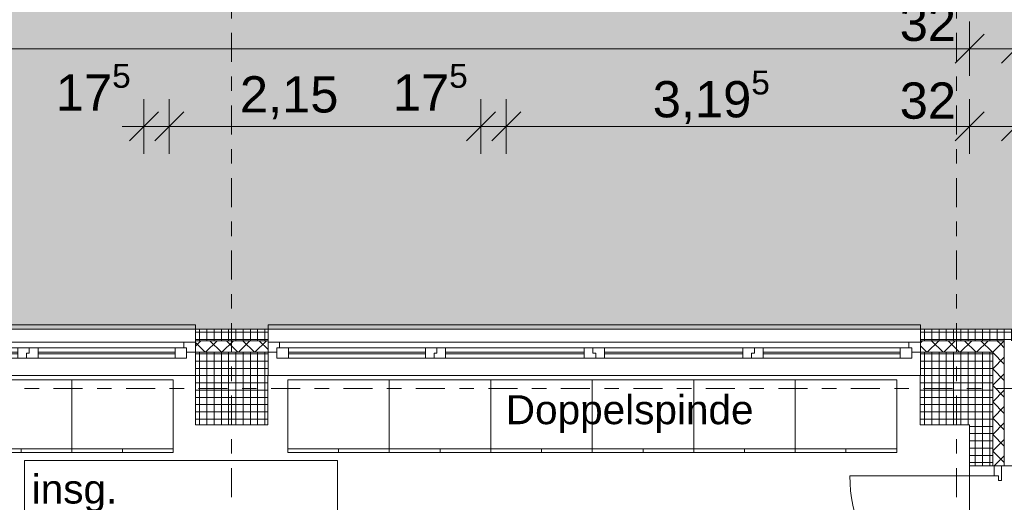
# Model space of a CAD drawing. Header units: metres. Extents: x -167 to 262, y -186 to 508.
# Tile 219 of 256: x 51.29 to 58.08, y 42.81 to 46.13. Entities that reach past the tile are written whole.
import ezdxf
from ezdxf.enums import TextEntityAlignment as Align

# ---------------------------------------------------------------- set-up
doc = ezdxf.new("R2010")
doc.units = ezdxf.units.M
doc.header["$MEASUREMENT"] = 0
doc.linetypes.add('Raster', pattern=[0.4, 0.2, -0.1, 0, -0.1])
doc.linetypes.add('Strichlinie eng', pattern=[0.23, 0.15, -0.08])
for name, color, linetype in [('10 Stütze', 7, 'Continuous'), ('10 Wand außen', 7, 'Continuous'), ('20 Decke', 7, 'Continuous'), ('50 Sanitäreinrichtung', 7, 'Continuous'), ('60 Auffüllung', 7, 'Continuous'), ('90 Achsraster', 7, 'Continuous'), ('94 Genehmigungsplanung Bemaßung', 7, 'Continuous')]:
    doc.layers.add(name, color=color, linetype=linetype)
doc.styles.add('ERSTELLTER_STIL_1', font='arial.ttf')
doc.styles.add('ERSTELLTER_STIL_2', font='arial.ttf')
doc.dimstyles.new('ERSTELLTER_STIL__1', dxfattribs={"dimtxt": 0.25, "dimasz": 0.19, "dimexe": 0.18, "dimexo": 0.1, "dimgap": 0, "dimtad": 1, "dimtih": 1, "dimtoh": 1, "dimzin": 0, "dimdsep": 46, "dimtxsty": 'ERSTELLTER_STIL_1', "dimblk": 'ARROWHEAD_6', "dimblk1": 'ARROWHEAD_6', "dimblk2": 'ARROWHEAD_6', "dimcen": 0.09, "dimclrd": 7, "dimclre": 7, "dimclrt": 7, "dimazin": 0, "dimtfac": 1, "dimtdec": 4, "dimtmove": 0, "dimatfit": 3, "dimfxl": 1, "dimtolj": 1, "dimtzin": 0, "dimarcsym": 0})
doc.dimstyles.new('ERSTELLTER_STIL__2', dxfattribs={"dimtxt": 0.25, "dimasz": 0.19, "dimexe": 0.18, "dimexo": 0.1, "dimgap": 0, "dimtad": 1, "dimzin": 0, "dimdsep": 46, "dimtxsty": 'ERSTELLTER_STIL_1', "dimblk": 'ARROWHEAD_6', "dimblk1": 'ARROWHEAD_6', "dimblk2": 'ARROWHEAD_6', "dimcen": 0.09, "dimclrd": 7, "dimclre": 7, "dimclrt": 7, "dimazin": 0, "dimtfac": 1, "dimtdec": 4, "dimtmove": 0, "dimatfit": 3, "dimfxl": 1, "dimtolj": 1, "dimtzin": 0, "dimarcsym": 0})
pattern_1 = [(225, (27236.132094, 33357.27905), (-0.0565685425, 0.0565685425), []), (315, (27236.132094, 33357.27905), (0.0565685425, 0.0565685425), [])]
pattern_2 = [(0, (27236.132094, 33357.27905), (0, 0.05), []), (90, (27236.132094, 33357.27905), (-0.05, 0), [])]

# ---------------------------------------------------------------- blocks, each defined once
blk = doc.blocks.new('4-Flügelfenster 27')
at = {"layer": '10 Wand außen', "color": 7, "linetype": 'Continuous', "lineweight": 13}
for p, q in [((-2.25, 0.16), (2.25, 0.16)), ((-2.25, -0.16), (-2.25, -0.19)), ((-2.25, -0.19), (2.25, -0.19)), ((2.25, -0.19), (2.25, -0.16))]:
    blk.add_line(p, q, dxfattribs=at)
at = {"layer": '10 Wand außen', "color": 8, "linetype": 'Continuous', "lineweight": 18}
for p, q in [((-2.25, 0), (-2.25, 0.16)), ((2.25, 0), (2.25, 0.16)), ((-2.25, -0.07), (-2.25, 0)), ((-2.25, -0.07), (-2.25, 0)), ((2.25, -0.07), (2.25, 0)), ((2.25, -0.07), (2.25, 0)), ((-2.25, -0.08), (-2.25, -0.07)), ((-2.25, -0.16), (-2.25, -0.08)), ((2.25, -0.08), (2.25, -0.07)), ((2.25, -0.16), (2.25, -0.08))]:
    blk.add_line(p, q, dxfattribs=at)
at = {"layer": '10 Wand außen', "color": 7, "linetype": 'Continuous', "lineweight": 18}
for p, q in [((-2.25, 0), (-2.19, 0)), ((-2.19, -0.03), (-2.19, 0.04)), ((-2.19, 0.04), (-2.11, 0.04)), ((-2.19, 0), (-2.19, -0.03)), ((-2.11, 0.04), (-1.165, 0.04)), ((-2.11, 0.04), (-2.11, -0.03)), ((-2.11, 0.01), (-1.165, 0.01)), ((-1.165, -0.03), (-1.165, 0.04)), ((-1.165, 0.04), (-1.105, 0.04)), ((-1.105, 0.04), (-1.105, 0.005)), ((-1.105, 0.005), (-1.105, 0.04)), ((-1.105, 0.04), (-1.025, 0.04)), ((-1.105, 0.005), (-1.085, 0.005)), ((-1.085, 0.005), (-1.105, 0.005)), ((-1.085, 0.005), (-1.085, -0.03)), ((-1.085, -0.03), (-1.085, 0.005)), ((-1.025, 0.04), (-0.07, 0.04)), ((-1.025, 0.04), (-1.025, -0.03)), ((-1.025, 0.01), (-0.07, 0.01)), ((-0.07, -0.03), (-0.07, 0.04)), ((-0.07, 0.04), (0.01, 0.04)), ((0.01, 0.005), (-0.01, 0.005)), ((-0.01, 0.005), (-0.01, -0.03)), ((-0.01, -0.03), (-0.01, 0.005)), ((-0.01, 0.005), (0.01, 0.005)), ((0.01, 0.04), (0.01, 0.005)), ((0.01, 0.04), (0.07, 0.04)), ((0.01, 0.005), (0.01, 0.04)), ((0.07, 0.04), (1.025, 0.04)), ((0.07, 0.04), (0.07, -0.03)), ((0.07, 0.01), (1.025, 0.01)), ((1.025, -0.03), (1.025, 0.04)), ((1.025, 0.04), (1.085, 0.04)), ((1.085, 0.04), (1.085, 0.005)), ((1.085, 0.005), (1.085, 0.04)), ((1.085, 0.04), (1.165, 0.04)), ((1.085, 0.005), (1.105, 0.005)), ((1.105, 0.005), (1.085, 0.005)), ((1.105, 0.005), (1.105, -0.03)), ((1.105, -0.03), (1.105, 0.005)), ((1.165, 0.04), (2.11, 0.04)), ((1.165, 0.04), (1.165, -0.03)), ((1.165, 0.01), (2.11, 0.01)), ((2.11, -0.03), (2.11, 0.04)), ((2.11, 0.04), (2.19, 0.04)), ((2.19, 0.04), (2.19, -0.03)), ((2.19, -0.03), (2.19, 0)), ((2.19, 0), (2.25, 0)), ((-2.19, -0.03), (-2.17, -0.03)), ((-2.11, -0.03), (-2.19, -0.03)), ((-2.17, -0.03), (-2.17, -0.07)), ((-1.165, 0), (-2.11, 0)), ((-1.165, -0.03), (-2.11, -0.03)), ((-1.085, -0.03), (-1.165, -0.03)), ((-1.025, -0.03), (-1.085, -0.03)), ((-0.07, 0), (-1.025, 0)), ((-0.07, -0.03), (-1.025, -0.03)), ((-0.01, -0.03), (-0.07, -0.03)), ((0.07, -0.03), (-0.01, -0.03)), ((1.025, 0), (0.07, 0)), ((1.025, -0.03), (0.07, -0.03)), ((1.105, -0.03), (1.025, -0.03)), ((1.165, -0.03), (1.105, -0.03)), ((2.11, 0), (1.165, 0)), ((2.11, -0.03), (1.165, -0.03)), ((2.19, -0.03), (2.11, -0.03)), ((2.17, -0.07), (2.17, -0.03)), ((2.17, -0.03), (2.19, -0.03)), ((-2.17, -0.07), (-2.25, -0.07)), ((2.17, -0.07), (-2.17, -0.07)), ((2.25, -0.07), (2.17, -0.07))]:
    blk.add_line(p, q, dxfattribs=at)
at = {"layer": '10 Wand außen', "color": 7, "linetype": 'Strichlinie eng', "lineweight": 13}
blk.add_line((-2.25, -0.16), (2.25, -0.16), dxfattribs=at)
blk = doc.blocks.new('4-Flügelfenster 27_2')
at = {"layer": '10 Wand außen', "color": 7, "linetype": 'Continuous', "lineweight": 13}
for p, q in [((-2.2507, 0.16), (2.2507, 0.16)), ((-2.2507, -0.16), (-2.2507, -0.19)), ((-2.2507, -0.19), (2.2507, -0.19)), ((2.2507, -0.19), (2.2507, -0.16))]:
    blk.add_line(p, q, dxfattribs=at)
at = {"layer": '10 Wand außen', "color": 8, "linetype": 'Continuous', "lineweight": 18}
for p, q in [((-2.2507, 0), (-2.2507, 0.16)), ((2.2507, 0), (2.2507, 0.16)), ((-2.2507, -0.07), (-2.2507, 0)), ((-2.2507, -0.07), (-2.2507, 0)), ((2.2507, -0.07), (2.2507, 0)), ((2.2507, -0.07), (2.2507, 0)), ((-2.2507, -0.08), (-2.2507, -0.07)), ((-2.2507, -0.16), (-2.2507, -0.08)), ((2.2507, -0.08), (2.2507, -0.07)), ((2.2507, -0.16), (2.2507, -0.08))]:
    blk.add_line(p, q, dxfattribs=at)
at = {"layer": '10 Wand außen', "color": 7, "linetype": 'Continuous', "lineweight": 18}
for p, q in [((-2.2507, 0), (-2.1907, 0)), ((-2.1907, -0.03), (-2.1907, 0.04)), ((-2.1907, 0.04), (-2.1107, 0.04)), ((-2.1907, 0), (-2.1907, -0.03)), ((-2.1107, 0.04), (-1.1654, 0.04)), ((-2.1107, 0.04), (-2.1107, -0.03)), ((-2.1107, 0.01), (-1.1654, 0.01)), ((-1.1654, -0.03), (-1.1654, 0.04)), ((-1.1654, 0.04), (-1.1054, 0.04)), ((-1.1054, 0.04), (-1.1054, 0.005)), ((-1.1054, 0.005), (-1.1054, 0.04)), ((-1.1054, 0.04), (-1.0254, 0.04)), ((-1.1054, 0.005), (-1.0854, 0.005)), ((-1.0854, 0.005), (-1.1054, 0.005)), ((-1.0854, 0.005), (-1.0854, -0.03)), ((-1.0854, -0.03), (-1.0854, 0.005)), ((-1.0254, 0.04), (-0.07, 0.04)), ((-1.0254, 0.04), (-1.0254, -0.03)), ((-1.0254, 0.01), (-0.07, 0.01)), ((-0.07, -0.03), (-0.07, 0.04)), ((-0.07, 0.04), (0.01, 0.04)), ((0.01, 0.005), (-0.01, 0.005)), ((-0.01, 0.005), (-0.01, -0.03)), ((-0.01, -0.03), (-0.01, 0.005)), ((-0.01, 0.005), (0.01, 0.005)), ((0.01, 0.04), (0.01, 0.005)), ((0.01, 0.04), (0.07, 0.04)), ((0.01, 0.005), (0.01, 0.04)), ((0.07, 0.04), (1.0254, 0.04)), ((0.07, 0.04), (0.07, -0.03)), ((0.07, 0.01), (1.0254, 0.01)), ((1.0254, -0.03), (1.0254, 0.04)), ((1.0254, 0.04), (1.0854, 0.04)), ((1.0854, 0.04), (1.0854, 0.005)), ((1.0854, 0.005), (1.0854, 0.04)), ((1.0854, 0.04), (1.1654, 0.04)), ((1.0854, 0.005), (1.1054, 0.005)), ((1.1054, 0.005), (1.0854, 0.005)), ((1.1054, 0.005), (1.1054, -0.03)), ((1.1054, -0.03), (1.1054, 0.005)), ((1.1654, 0.04), (2.1107, 0.04)), ((1.1654, 0.04), (1.1654, -0.03)), ((1.1654, 0.01), (2.1107, 0.01)), ((2.1107, -0.03), (2.1107, 0.04)), ((2.1107, 0.04), (2.1907, 0.04)), ((2.1907, 0.04), (2.1907, -0.03)), ((2.1907, -0.03), (2.1907, 0)), ((2.1907, 0), (2.2507, 0)), ((-2.1907, -0.03), (-2.1707, -0.03)), ((-2.1107, -0.03), (-2.1907, -0.03)), ((-2.1707, -0.03), (-2.1707, -0.07)), ((-1.1654, 0), (-2.1107, 0)), ((-1.1654, -0.03), (-2.1107, -0.03)), ((-1.0854, -0.03), (-1.1654, -0.03)), ((-1.0254, -0.03), (-1.0854, -0.03)), ((-0.07, 0), (-1.0254, 0)), ((-0.07, -0.03), (-1.0254, -0.03)), ((-0.01, -0.03), (-0.07, -0.03)), ((0.07, -0.03), (-0.01, -0.03)), ((1.0254, 0), (0.07, 0)), ((1.0254, -0.03), (0.07, -0.03)), ((1.1054, -0.03), (1.0254, -0.03)), ((1.1654, -0.03), (1.1054, -0.03)), ((2.1107, 0), (1.1654, 0)), ((2.1107, -0.03), (1.1654, -0.03)), ((2.1907, -0.03), (2.1107, -0.03)), ((2.1707, -0.07), (2.1707, -0.03)), ((2.1707, -0.03), (2.1907, -0.03)), ((-2.1707, -0.07), (-2.2507, -0.07)), ((2.1707, -0.07), (-2.1707, -0.07)), ((2.2507, -0.07), (2.1707, -0.07))]:
    blk.add_line(p, q, dxfattribs=at)
at = {"layer": '10 Wand außen', "color": 7, "linetype": 'Strichlinie eng', "lineweight": 13}
blk.add_line((-2.2507, -0.16), (2.2507, -0.16), dxfattribs=at)
blk = doc.blocks.new('Eingang 01 1-Fl 27_2')
at = {"layer": '10 Wand außen', "color": 7, "linetype": 'Continuous', "lineweight": 18}
for p, q in [((0.4975, 0), (0.4975, 0.995)), ((-0.4975, 0), (-0.5675, 0)), ((-0.5675, 0), (-0.5675, -0.05)), ((-0.4975, -0.03), (-0.4975, 0)), ((0.4975, -0.03), (0.4975, 0)), ((0.4975, 0), (0.5675, 0)), ((0.5675, 0), (0.5675, -0.05)), ((-0.5675, -0.05), (-0.4675, -0.05)), ((-0.4675, -0.03), (-0.4975, -0.03)), ((-0.4675, -0.05), (-0.4675, -0.03)), ((0.4675, -0.05), (0.4675, -0.03)), ((0.4675, -0.03), (0.4975, -0.03)), ((0.5675, -0.05), (0.4675, -0.05))]:
    blk.add_line(p, q, dxfattribs=at)
at = {"layer": '10 Wand außen', "color": 8, "linetype": 'Continuous', "lineweight": 18}
for p, q in [((-0.5675, 0.01), (-0.5675, 0.17)), ((0.5675, 0.01), (0.5675, 0.17)), ((-0.5675, 0), (-0.5675, 0.01)), ((-0.5675, -0.05), (-0.5675, 0)), ((-0.5675, -0.05), (-0.5675, 0)), ((0.5675, 0), (0.5675, 0.01)), ((0.5675, -0.05), (0.5675, 0)), ((0.5675, -0.05), (0.5675, 0)), ((-0.5675, -0.07), (-0.5675, -0.05)), ((0.5675, -0.07), (0.5675, -0.05)), ((-0.5675, -0.15), (-0.5675, -0.07)), ((0.5675, -0.15), (0.5675, -0.07))]:
    blk.add_line(p, q, dxfattribs=at)
at = {"layer": '10 Wand außen', "color": 7, "linetype": 'Continuous', "lineweight": 13}
blk.add_arc((0.4975, 0), 0.995, 90, 180, dxfattribs=at)
blk = doc.blocks.new('T Marker 27_26')
at = {"layer": '10 Wand außen', "color": 7, "lineweight": 13, "char_height": 0.15, "attachment_point": 7, "style": 'ERSTELLTER_STIL_1'}
for s, insert in [('\\A1;{\\pql;\\pt0;\\fArial|b0|i0|c0|p0;\\W1.000000;1,13\\fArial|b0|i0|c0|p0;\\W1.000000;\\A1{\\H.66x;\\S5^  ;}\\fArial|b0|i0|c0|p0;\\W1.000000; x 2,65\\fArial|b0|i0|c0|p0;\\W1.000000;\\A1{\\H.66x;\\S^  ;}}', (-0.5852, -0.9837)), ('\\A1;{\\pql;\\pt0;\\fArial|b0|i0|c0|p0;\\W1.000000;A-Tür-04\\fArial|b0|i0|c0|p0;\\W1.000000;\\fArial|b0|i0|c0|p0;\\W1.000000;\\fArial|b0|i0|c0|p0;\\W1.000000;}', (-0.4058, -0.4654)), ('\\A1;{\\pql;\\pt0;\\fArial|b0|i0|c0|p0;\\W1.000000;Alarmweg\\fArial|b0|i0|c0|p0;\\W1.000000;\\fArial|b0|i0|c0|p0;\\W1.000000;\\fArial|b0|i0|c0|p0;\\W1.000000;}', (-0.4923, -0.7298))]:
    blk.add_mtext(s, dxfattribs=dict(at, insert=insert))
blk = doc.blocks.new('Büroschrank 27')
at = {"layer": '50 Sanitäreinrichtung', "color": 7, "linetype": 'Continuous', "lineweight": 13}
for p, q in [((0, 0.025), (0.7, 0.025)), ((0, 0), (0, 0.025)), ((0.35, 0), (0.35, 0.025))]:
    blk.add_line(p, q, dxfattribs=at)
at = {"layer": '50 Sanitäreinrichtung', "color": 7, "linetype": 'Continuous', "lineweight": 13, "flags": 128}
blk.add_lwpolyline([(0, 0), (0.7, 0), (0.7, 0.5), (0, 0.5)], close=True, dxfattribs=at)
blk = doc.blocks.new('Standard-Rastermarker_138')
at = {"layer": '90 Achsraster', "color": 14, "linetype": 'Raster', "lineweight": 18, "true_color": 0xa80000}
blk.add_line((1, 0), (24.6809, 0), dxfattribs=at)
at = {"layer": '90 Achsraster', "color": 14, "lineweight": 18, "true_color": 0xa80000, "style": 'ERSTELLTER_STIL_2'}
for tag, p in [('AC_MarkerText_1_0', (-0.5686, -0.0686)), ('AC_MarkerText_1_1', (25.8123, -0.0686))]:
    blk.add_attdef(tag, text='', height=0.3, rotation=90, dxfattribs=at).set_placement(p, align=Align.TOP_CENTER)
blk = doc.blocks.new('Standard-Rastermarker_139')
at = {"layer": '90 Achsraster', "color": 14, "linetype": 'Raster', "lineweight": 18, "true_color": 0xa80000}
blk.add_line((1, 0), (45.4427, 0), dxfattribs=at)
at = {"layer": '90 Achsraster', "color": 14, "lineweight": 18, "true_color": 0xa80000, "style": 'ERSTELLTER_STIL_2'}
for tag, p in [('AC_MarkerText_1_0', (-0.35, 0.15)), ('AC_MarkerText_1_1', (46.7927, 0.15))]:
    blk.add_attdef(tag, text='', height=0.3, dxfattribs=at).set_placement(p, align=Align.TOP_CENTER)
blk = doc.blocks.new('*D451', base_point=(27236.1321, 33357.279))
at = {"layer": '94 Genehmigungsplanung Bemaßung', "color": 7, "linetype": 'Continuous', "lineweight": 13}
for p, q in [((17.3411, 46.9539), (17.3411, 47.3289)), ((58.1625, 46.9539), (58.1625, 47.3289)), ((17.4411, 47.2414), (17.2411, 47.0414)), ((58.2625, 47.2414), (58.0625, 47.0414)), ((17.3411, 47.1414), (58.1625, 47.1414))]:
    blk.add_line(p, q, dxfattribs=at)
at = {"layer": '94 Genehmigungsplanung Bemaßung', "color": 7, "lineweight": 13, "insert": (37.3228, 47.1914), "char_height": 0.25, "attachment_point": 7, "style": 'ERSTELLTER_STIL_1'}
blk.add_mtext('\\A1;{\\pql;\\fArial|b0|i0|c0|p0;\\W1.000000;40,82}', dxfattribs=at)
blk = doc.blocks.new('ARROWHEAD_6')
at = {"color": 0, "linetype": 'Continuous', "lineweight": 0}
for p, q in [((-0.5, -0.5), (0.5, 0.5)), ((0, 0), (-1, 0))]:
    blk.add_line(p, q, dxfattribs=at)
blk = doc.blocks.new('*D452', base_point=(27236.1321, 33357.279))
at = {"layer": '94 Genehmigungsplanung Bemaßung', "color": 7, "linetype": 'Continuous', "lineweight": 13}
for p, q in [((58.1625, 46.9539), (58.1625, 47.3289)), ((66.6638, 46.9539), (66.6638, 47.3289)), ((58.2625, 47.2414), (58.0625, 47.0414)), ((66.7638, 47.2414), (66.5638, 47.0414)), ((58.1625, 47.1414), (66.6638, 47.1414))]:
    blk.add_line(p, q, dxfattribs=at)
at = {"layer": '94 Genehmigungsplanung Bemaßung', "color": 7, "lineweight": 13, "insert": (62.0795, 47.1914), "char_height": 0.25, "attachment_point": 7, "style": 'ERSTELLTER_STIL_1'}
blk.add_mtext('\\A1;{\\pql;\\fArial|b0|i0|c0|p0;\\W1.000000;8,50}', dxfattribs=at)
blk = doc.blocks.new('*D470', base_point=(27236.1321, 33357.279))
at = {"layer": '94 Genehmigungsplanung Bemaßung', "color": 7, "linetype": 'Continuous', "lineweight": 13}
for p, q in [((57.7525, 46.3452), (57.7525, 46.7202)), ((58.0025, 46.3452), (58.0025, 46.7202)), ((57.8525, 46.6327), (57.6525, 46.4327)), ((58.1025, 46.6327), (57.9025, 46.4327)), ((57.7525, 46.5327), (58.0025, 46.5327))]:
    blk.add_line(p, q, dxfattribs=at)
blk = doc.blocks.new('*D471', base_point=(27236.1321, 33357.279))
at = {"layer": '94 Genehmigungsplanung Bemaßung', "color": 7, "linetype": 'Continuous', "lineweight": 13}
for p, q in [((58.0025, 46.3452), (58.0025, 46.7202)), ((58.1625, 46.3452), (58.1625, 46.7202)), ((58.1025, 46.6327), (57.9025, 46.4327)), ((58.2625, 46.6327), (58.0625, 46.4327)), ((58.0025, 46.5327), (58.1625, 46.5327))]:
    blk.add_line(p, q, dxfattribs=at)
blk = doc.blocks.new('*D472', base_point=(27236.1321, 33357.279))
at = {"layer": '94 Genehmigungsplanung Bemaßung', "color": 7, "linetype": 'Continuous', "lineweight": 13}
for p, q in [((58.1625, 46.3452), (58.1625, 46.7202)), ((59.485, 46.3452), (59.485, 46.7202)), ((58.2625, 46.6327), (58.0625, 46.4327)), ((59.385, 46.4327), (59.585, 46.6327)), ((58.1625, 46.5327), (59.485, 46.5327)), ((59.485, 46.5327), (59.635, 46.5327))]:
    blk.add_line(p, q, dxfattribs=at)
at = {"layer": '94 Genehmigungsplanung Bemaßung', "color": 7, "lineweight": 13, "char_height": 0.25, "attachment_point": 7, "style": 'ERSTELLTER_STIL_1'}
for s, insert in [('\\A1;{\\pql;\\fArial|b0|i0|c0|p0;\\W1.000000;16}', (58.2625, 46.5827)), ('\\A1;{\\pql;\\fArial|b0|i0|c0|p0;\\W1.000000;1,32}', (59.585, 46.5827))]:
    blk.add_mtext(s, dxfattribs=dict(at, insert=insert))
blk = doc.blocks.new('*D476', base_point=(27236.1321, 33357.279))
at = {"layer": '94 Genehmigungsplanung Bemaßung', "color": 7, "linetype": 'Continuous', "lineweight": 13}
for p, q in [((38.2411, 45.7456), (38.2411, 46.1206)), ((57.8425, 45.7456), (57.8425, 46.1206)), ((38.3411, 46.0331), (38.1411, 45.8331)), ((57.9425, 46.0331), (57.7425, 45.8331)), ((38.2411, 45.9331), (57.8425, 45.9331))]:
    blk.add_line(p, q, dxfattribs=at)
at = {"layer": '94 Genehmigungsplanung Bemaßung', "color": 7, "lineweight": 13, "char_height": 0.25, "attachment_point": 7, "style": 'ERSTELLTER_STIL_1'}
for s, insert in [('\\A1;{\\pql;\\fArial|b0|i0|c0|p0;\\W1.000000;19,60}', (47.4221, 45.9831)), ('\\A1;{\\pql;\\fArial|b0|i0|c0|p0;\\W1.000000;32}', (57.3611, 45.9831))]:
    blk.add_mtext(s, dxfattribs=dict(at, insert=insert))
blk = doc.blocks.new('*D477', base_point=(27236.1321, 33357.279))
at = {"layer": '94 Genehmigungsplanung Bemaßung', "color": 7, "linetype": 'Continuous', "lineweight": 13}
for p, q in [((57.8425, 45.7456), (57.8425, 46.1206)), ((58.1625, 45.7456), (58.1625, 46.1206)), ((57.9425, 46.0331), (57.7425, 45.8331)), ((58.0625, 45.8331), (58.2625, 46.0331)), ((57.8425, 45.9331), (58.1625, 45.9331)), ((58.1625, 45.9331), (58.3125, 45.9331))]:
    blk.add_line(p, q, dxfattribs=at)
blk = doc.blocks.new('*D487', base_point=(27236.1321, 33357.279))
at = {"layer": '94 Genehmigungsplanung Bemaßung', "color": 7, "linetype": 'Continuous', "lineweight": 13}
for p, q in [((60.8659, 43.7797), (61.0659, 43.5797)), ((61.1534, 43.6797), (60.7784, 43.6797)), ((60.9659, 37.1352), (60.9659, 43.6797)), ((60.8659, 37.2352), (61.0659, 37.0352)), ((61.1534, 37.1352), (60.7784, 37.1352))]:
    blk.add_line(p, q, dxfattribs=at)
at = {"layer": '94 Genehmigungsplanung Bemaßung', "color": 7, "lineweight": 13, "char_height": 0.25, "attachment_point": 7, "rotation": 90, "style": 'ERSTELLTER_STIL_1'}
for s, insert in [('\\A1;{\\pql;\\fArial|b0|i0|c0|p0;\\W1.000000;32}', (60.9159, 43.1983)), ('\\A1;{\\pql;\\fArial|b0|i0|c0|p0;\\W1.000000;6,54\\fArial|b0|i0|c0|p0;\\W1.000000;\\A1{\\H.66x;\\S5^  ;}}', (60.9759, 39.8202))]:
    blk.add_mtext(s, dxfattribs=dict(at, insert=insert))
blk = doc.blocks.new('*D488', base_point=(27236.1321, 33357.279))
at = {"layer": '94 Genehmigungsplanung Bemaßung', "color": 7, "linetype": 'Continuous', "lineweight": 13}
for p, q in [((60.9659, 43.9997), (60.9659, 44.1497)), ((61.0659, 43.8997), (60.8659, 44.0997)), ((61.1534, 43.9997), (60.7784, 43.9997)), ((60.9659, 43.6797), (60.9659, 43.9997)), ((60.8659, 43.7797), (61.0659, 43.5797)), ((61.1534, 43.6797), (60.7784, 43.6797))]:
    blk.add_line(p, q, dxfattribs=at)
blk = doc.blocks.new('*D490', base_point=(27236.1321, 33357.279))
at = {"layer": '94 Genehmigungsplanung Bemaßung', "color": 7, "linetype": 'Continuous', "lineweight": 13}
for p, q in [((62.3525, 43.9997), (62.3525, 44.1497)), ((62.4525, 43.8997), (62.2525, 44.0997)), ((62.54, 43.9997), (62.165, 43.9997)), ((62.3525, 28.1797), (62.3525, 43.9997)), ((62.2525, 28.2797), (62.4525, 28.0797)), ((62.54, 28.1797), (62.165, 28.1797))]:
    blk.add_line(p, q, dxfattribs=at)
at = {"layer": '94 Genehmigungsplanung Bemaßung', "color": 7, "lineweight": 13, "insert": (62.3025, 35.6607), "char_height": 0.25, "attachment_point": 7, "rotation": 90, "style": 'ERSTELLTER_STIL_1'}
blk.add_mtext('\\A1;{\\pql;\\fArial|b0|i0|c0|p0;\\W1.000000;15,82}', dxfattribs=at)
blk = doc.blocks.new('*D534', base_point=(27236.1321, 33357.279))
at = {"layer": '94 Genehmigungsplanung Bemaßung', "color": 7, "linetype": 'Continuous', "lineweight": 13}
for p, q in [((52.1472, 45.2094), (52.1472, 45.5844)), ((52.3222, 45.2094), (52.3222, 45.5844)), ((52.2472, 45.4969), (52.0472, 45.2969)), ((52.4222, 45.4969), (52.2222, 45.2969)), ((51.9972, 45.3969), (52.1472, 45.3969)), ((52.1472, 45.3969), (52.3222, 45.3969))]:
    blk.add_line(p, q, dxfattribs=at)
at = {"layer": '94 Genehmigungsplanung Bemaßung', "color": 7, "lineweight": 13, "insert": (51.5399, 45.4327), "char_height": 0.25, "attachment_point": 7, "style": 'ERSTELLTER_STIL_1'}
blk.add_mtext('\\A1;{\\pql;\\fArial|b0|i0|c0|p0;\\W1.000000;17\\fArial|b0|i0|c0|p0;\\W1.000000;\\A1{\\H.66x;\\S5^  ;}}', dxfattribs=at)
blk = doc.blocks.new('*D535', base_point=(27236.1321, 33357.279))
at = {"layer": '94 Genehmigungsplanung Bemaßung', "color": 7, "linetype": 'Continuous', "lineweight": 13}
for p, q in [((52.3222, 45.2094), (52.3222, 45.5844)), ((54.472, 45.2094), (54.472, 45.5844)), ((52.4222, 45.4969), (52.2222, 45.2969)), ((54.572, 45.4969), (54.372, 45.2969)), ((52.3222, 45.3969), (54.472, 45.3969))]:
    blk.add_line(p, q, dxfattribs=at)
at = {"layer": '94 Genehmigungsplanung Bemaßung', "color": 7, "lineweight": 13, "char_height": 0.25, "attachment_point": 7, "style": 'ERSTELLTER_STIL_1'}
for s, insert in [('\\A1;{\\pql;\\fArial|b0|i0|c0|p0;\\W1.000000;17\\fArial|b0|i0|c0|p0;\\W1.000000;\\A1{\\H.66x;\\S5^  ;}}', (53.8648, 45.4327)), ('\\A1;{\\pql;\\fArial|b0|i0|c0|p0;\\W1.000000;2,15}', (52.8098, 45.4469))]:
    blk.add_mtext(s, dxfattribs=dict(at, insert=insert))
blk = doc.blocks.new('*D536', base_point=(27236.1321, 33357.279))
at = {"layer": '94 Genehmigungsplanung Bemaßung', "color": 7, "linetype": 'Continuous', "lineweight": 13}
for p, q in [((54.472, 45.2094), (54.472, 45.5844)), ((54.647, 45.2094), (54.647, 45.5844)), ((54.572, 45.4969), (54.372, 45.2969)), ((54.747, 45.4969), (54.547, 45.2969)), ((54.472, 45.3969), (54.647, 45.3969))]:
    blk.add_line(p, q, dxfattribs=at)
blk = doc.blocks.new('*D537', base_point=(27236.1321, 33357.279))
at = {"layer": '94 Genehmigungsplanung Bemaßung', "color": 7, "linetype": 'Continuous', "lineweight": 13}
for p, q in [((54.647, 45.2094), (54.647, 45.5844)), ((57.8425, 45.2094), (57.8425, 45.5844)), ((54.747, 45.4969), (54.547, 45.2969)), ((57.9425, 45.4969), (57.7425, 45.2969)), ((54.647, 45.3969), (57.8425, 45.3969))]:
    blk.add_line(p, q, dxfattribs=at)
at = {"layer": '94 Genehmigungsplanung Bemaßung', "color": 7, "lineweight": 13, "char_height": 0.25, "attachment_point": 7, "style": 'ERSTELLTER_STIL_1'}
for s, insert in [('\\A1;{\\pql;\\fArial|b0|i0|c0|p0;\\W1.000000;3,19\\fArial|b0|i0|c0|p0;\\W1.000000;\\A1{\\H.66x;\\S5^  ;}}', (55.6575, 45.3869)), ('\\A1;{\\pql;\\fArial|b0|i0|c0|p0;\\W1.000000;32}', (57.3611, 45.4469))]:
    blk.add_mtext(s, dxfattribs=dict(at, insert=insert))
blk = doc.blocks.new('*D538', base_point=(27236.1321, 33357.279))
at = {"layer": '94 Genehmigungsplanung Bemaßung', "color": 7, "linetype": 'Continuous', "lineweight": 13}
for p, q in [((57.8425, 45.2094), (57.8425, 45.5844)), ((58.1625, 45.2094), (58.1625, 45.5844)), ((57.9425, 45.4969), (57.7425, 45.2969)), ((58.0625, 45.2969), (58.2625, 45.4969)), ((57.8425, 45.3969), (58.1625, 45.3969)), ((58.1625, 45.3969), (58.3125, 45.3969))]:
    blk.add_line(p, q, dxfattribs=at)

msp = doc.modelspace()

# ---------------------------------------------------------------- hatches: boundary and pattern name
at = {"layer": '10 Stütze', "linetype": 'Continuous', "lineweight": 18}
h = msp.add_hatch(dxfattribs=at)
h.set_pattern_fill('Beton__Fertigteil_Träger_1D', color=8, style=0, pattern_type=2)
h.set_pattern_definition(pattern_2)
h.paths.add_polyline_path([(52.5025, 43.8397), (52.5025, 43.6797), (53.0025, 43.6797), (53.0025, 43.8397)])
h = msp.add_hatch(dxfattribs=at)
h.set_pattern_fill('Beton__Fertigteil_Träger_1D', color=8, style=0, pattern_type=2)
h.set_pattern_definition(pattern_2)
h.paths.add_polyline_path([(57.5025, 43.8397), (57.5025, 43.6797), (57.8425, 43.6797), (57.8425, 43.8397)])
h = msp.add_hatch(dxfattribs=at)
h.set_pattern_fill('Beton__Fertigteil_Träger_1D', color=8, style=0, pattern_type=2)
h.set_pattern_definition(pattern_2)
h.paths.add_polyline_path([(57.8425, 43.6797), (58.0025, 43.8397), (57.8425, 43.8397)])
h = msp.add_hatch(dxfattribs=at)
h.set_pattern_fill('Beton__Fertigteil_Träger_1D', color=8, style=0, pattern_type=2)
h.set_pattern_definition(pattern_2)
h.paths.add_polyline_path([(57.8425, 43.6797), (58.0025, 43.6797), (58.0025, 43.8397)])
h = msp.add_hatch(dxfattribs=at)
h.set_pattern_fill('Beton__Fertigteil_Träger_1D', color=8, style=0, pattern_type=2)
h.set_pattern_definition(pattern_2)
h.paths.add_polyline_path([(53.0025, 43.6797), (52.5025, 43.6797), (52.5025, 43.3397), (53.0025, 43.3397)])
h = msp.add_hatch(dxfattribs=at)
h.set_pattern_fill('Beton__Fertigteil_Träger_1D', color=8, style=0, pattern_type=2)
h.set_pattern_definition(pattern_2)
h.paths.add_polyline_path([(57.5025, 43.6797), (57.5025, 43.3397), (57.8425, 43.3397), (57.8425, 43.6797)])
h = msp.add_hatch(dxfattribs=at)
h.set_pattern_fill('Beton__Fertigteil_Träger_1D', color=8, style=0, pattern_type=2)
h.set_pattern_definition(pattern_2)
h.paths.add_polyline_path([(57.8425, 43.6797), (57.8425, 43.3397), (58.0025, 43.3397), (58.0025, 43.6797)])
at = {"layer": '10 Wand außen', "linetype": 'Continuous', "lineweight": 18}
h = msp.add_hatch(dxfattribs=at)
h.set_pattern_fill('Beton__Fertigteil_Träger_1D', color=8, style=0, pattern_type=2)
h.set_pattern_definition(pattern_2)
h.paths.add_polyline_path([(52.5025, 43.9197), (53.0039, 43.9197), (53.0039, 43.9997), (52.5025, 43.9997)])
h = msp.add_hatch(dxfattribs=at)
h.set_pattern_fill('Beton__Fertigteil_Träger_1D', color=8, style=0, pattern_type=2)
h.set_pattern_definition(pattern_2)
h.paths.add_polyline_path([(57.5039, 43.9197), (58.0825, 43.9197), (58.0825, 43.9997), (57.5039, 43.9997)])
h = msp.add_hatch(dxfattribs=at)
h.set_pattern_fill('Beton__Fertigteil_Träger_1D', color=8, style=0, pattern_type=2)
h.set_pattern_definition(pattern_2)
h.paths.add_polyline_path([(58.0825, 43.9197), (58.1625, 43.9197), (58.1625, 43.9997)])
h = msp.add_hatch(dxfattribs=at)
h.set_pattern_fill('Beton__Fertigteil_Träger_1D', color=8, style=0, pattern_type=2)
h.set_pattern_definition(pattern_2)
h.paths.add_polyline_path([(58.0825, 43.9197), (58.1625, 43.9997), (58.0825, 43.9997)])
h = msp.add_hatch(dxfattribs=at)
h.set_pattern_fill('Dämmung__hart_1_0001', color=8, style=0, pattern_type=2)
h.set_pattern_definition(pattern_1)
h.paths.add_polyline_path([(53.0039, 43.9197), (52.5025, 43.9197), (52.5025, 43.9097), (52.5025, 43.8397), (53.0039, 43.8397), (53.0039, 43.9097)])
h = msp.add_hatch(dxfattribs=at)
h.set_pattern_fill('Dämmung__hart_1_0001', color=8, style=0, pattern_type=2)
h.set_pattern_definition(pattern_1)
h.paths.add_polyline_path([(58.0025, 43.9197), (57.5039, 43.9197), (57.5039, 43.9097), (57.5039, 43.8397), (58.0025, 43.8397)])
h = msp.add_hatch(dxfattribs=at)
h.set_pattern_fill('Dämmung__hart_1_0001', color=8, style=0, pattern_type=2)
h.set_pattern_definition(pattern_1)
h.paths.add_polyline_path([(58.0025, 43.8397), (58.0825, 43.8397), (58.0825, 43.9197)])
h = msp.add_hatch(dxfattribs=at)
h.set_pattern_fill('Dämmung__hart_1_0001', color=8, style=0, pattern_type=2)
h.set_pattern_definition(pattern_1)
h.paths.add_polyline_path([(58.0025, 43.8397), (58.0825, 43.9197), (58.0025, 43.9197)])
h = msp.add_hatch(dxfattribs=at)
h.set_pattern_fill('Beton__Fertigteil_Träger_1D', color=8, style=0, pattern_type=2)
h.set_pattern_definition(pattern_2)
h.paths.add_polyline_path([(53.0025, 43.8397), (53.0025, 43.6797), (53.0039, 43.6797), (53.0039, 43.8397)])
h = msp.add_hatch(dxfattribs=at)
h.set_pattern_fill('Dämmung__hart_1_0001', color=8, style=0, pattern_type=2)
h.set_pattern_definition([(135, (27236.132094, 33357.27905), (0.0565685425, 0.0565685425), []), (225, (27236.132094, 33357.27905), (-0.0565685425, 0.0565685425), [])])
h.paths.add_polyline_path([(58.0025, 43.8397), (58.0025, 43.0569), (58.0825, 43.0569), (58.0825, 43.8397)])
h = msp.add_hatch(dxfattribs=at)
h.set_pattern_fill('Beton__Fertigteil_Träger_1D', color=8, style=0, pattern_type=2)
h.set_pattern_definition(pattern_2)
h.paths.add_polyline_path([(57.8425, 43.3397), (57.8425, 43.0569), (58.0025, 43.0569), (58.0025, 43.3397)])
at = {"layer": '60 Auffüllung', "linetype": 'Continuous', "lineweight": 18, "true_color": 0xefefef}
h = msp.add_hatch(dxfattribs=at)
h.set_pattern_fill('Erde_1_0001', style=0, pattern_type=2)
h.set_pattern_definition([(0, (27236.1321, 33357.27905), (0, 0.779422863), [0.04875, -0.40125]), (0, (27236.3571, 33357.66876), (0, 0.779422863), [0.04875, -0.40125]), (60, (27236.1321, 33357.27905), (-0.675, 0.389711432), [0.04875, -0.40125]), (60, (27236.5821, 33357.27905), (-0.675, 0.389711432), [0.04875, -0.40125]), (120, (27236.18084, 33357.27905), (0.675, 0.389711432), [0.04875, -0.40125]), (120, (27236.63084, 33357.27905), (0.675, 0.389711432), [0.04875, -0.40125]), (0, (27236.1321, 33357.35405), (0, 0.15), [0, -0.15, 0, -0.225]), (45, (27236.2071, 33357.35405), (-0.1060660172, 0.1060660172), [0, -0.1125, 0, -0.1875])])
h.paths.add_polyline_path([(2.3366, 24.8593), (2.3419, 13.496, 0.033836), (8.8613, 14.0911, 0.026308), (13.8582, 15.1616, -0.024635), (17.3411, 16.2775), (17.3411, 24.6258), (15.3411, 24.6258), (15.3411, 30.4887), (17.3411, 30.4887), (17.3411, 43.9997), (58.1625, 43.9997), (58.1625, 45.7494), (101.6632, 45.7486), (101.6702, 49.0078), (2.342, 49.0078)])
h.paths.add_polyline_path([(9.5982, 27.1903), (4.651, 27.1903), (4.651, 42.9257), (4.651, 43.8257), (9.5982, 43.8257), (9.5982, 42.9257)], flags=0)
h.paths.add_polyline_path([(14.4618, 25.704, -0.414214), (13.8618, 26.304, -0.414214), (14.4618, 26.904, -0.414214), (15.0618, 26.304, -0.414214)], flags=0)

# ---------------------------------------------------------------- linework, layer by layer
at = {"layer": '10 Stütze', "color": 7, "linetype": 'Continuous', "lineweight": 13, "flags": 128}
for points in [[(53.0025, 43.8397), (52.5025, 43.8397)], [(57.8425, 43.8397), (57.5025, 43.8397)], [(58.0025, 43.8397), (57.8425, 43.8397)], [(58.0025, 43.6797), (58.0025, 43.8397)], [(52.5025, 43.6797), (52.5025, 43.3397), (53.0025, 43.3397), (53.0025, 43.6797)], [(57.5025, 43.6797), (57.5025, 43.3397), (57.8425, 43.3397)], [(58.0025, 43.3397), (58.0025, 43.6797)]]:
    msp.add_lwpolyline(points, dxfattribs=at)
at = {"layer": '10 Wand außen', "color": 8, "linetype": 'Continuous', "lineweight": 18}
for p, q in [((52.5025, 43.9997), (52.5025, 43.9197)), ((53.0039, 43.9997), (53.0039, 43.9197)), ((57.5039, 43.9997), (57.5039, 43.9197)), ((52.5025, 43.9197), (52.5025, 43.9097)), ((52.5025, 43.9097), (52.5025, 43.8397)), ((53.0039, 43.9197), (53.0039, 43.9097)), ((53.0039, 43.9097), (53.0039, 43.8397)), ((57.5039, 43.9197), (57.5039, 43.9097)), ((57.5039, 43.9097), (57.5039, 43.8397)), ((52.5025, 43.8397), (52.5025, 43.6797)), ((53.0039, 43.8397), (53.0039, 43.6797)), ((57.5039, 43.8397), (57.5039, 43.6797)), ((58.0025, 43.0569), (57.8425, 43.0569)), ((58.0125, 43.0569), (58.0025, 43.0569)), ((58.0625, 43.0569), (58.0125, 43.0569)), ((58.0825, 43.0569), (58.0625, 43.0569)), ((58.1625, 43.0569), (58.0825, 43.0569))]:
    msp.add_line(p, q, dxfattribs=at)
at = {"layer": '10 Wand außen', "color": 7, "linetype": 'Continuous', "lineweight": 13}
for p, q in [((52.5025, 43.9197), (53.0039, 43.9197)), ((57.5039, 43.9197), (58.0825, 43.9197)), ((58.0825, 43.8397), (58.0825, 43.9197)), ((58.0825, 43.8397), (58.0825, 43.9197)), ((53.0025, 43.8397), (53.0039, 43.8397)), ((58.0825, 43.8397), (58.0825, 43.0569)), ((58.0025, 43.3397), (58.0025, 43.0569))]:
    msp.add_line(p, q, dxfattribs=at)
at = {"layer": '10 Wand außen', "color": 7, "linetype": 'Continuous', "lineweight": 13, "flags": 128}
for points in [[(53.0039, 43.9997), (52.5025, 43.9997)], [(58.1625, 43.9997), (57.5039, 43.9997)], [(53.0025, 43.6797), (53.0039, 43.6797)], [(57.8425, 43.3397), (57.8425, 43.0569)]]:
    msp.add_lwpolyline(points, dxfattribs=at)
at = {"layer": '20 Decke', "color": 7, "linetype": 'Continuous', "lineweight": 13, "flags": 128}
msp.add_lwpolyline([(57.8425, 33.8397), (57.8425, 38.3397), (57.5025, 38.3397), (57.5025, 38.8397), (57.8425, 38.8397), (57.8425, 43.3397), (57.5025, 43.3397), (57.5025, 43.6797), (53.0025, 43.6797), (53.0025, 43.3397), (52.5025, 43.3397), (52.5025, 43.6797), (48.0011, 43.6797)], dxfattribs=at)
msp.add_lwpolyline([(57.8425, 33.8397), (57.8425, 38.3397), (57.5025, 38.3397), (57.5025, 38.8397), (57.8425, 38.8397), (57.8425, 43.3397), (57.5025, 43.3397), (57.5025, 43.6797), (53.0025, 43.6797), (53.0025, 43.3397), (52.5025, 43.3397), (52.5025, 43.6797), (48.0011, 43.6797)], dxfattribs=at)
at = {"layer": '50 Sanitäreinrichtung', "color": 7, "linetype": 'Continuous', "lineweight": 18, "flags": 128}
msp.add_lwpolyline([(51.3239, 42.362), (53.4827, 42.362), (53.4827, 43.0928), (51.3239, 43.0928), (51.3239, 42.362)], close=True, dxfattribs=at)
at = {"layer": '60 Auffüllung', "color": 8, "linetype": 'Continuous', "lineweight": 18, "flags": 128}
msp.add_lwpolyline([(2.3366, 24.8593), (2.3419, 13.496, 0.033836), (8.8613, 14.0911, 0.026308), (13.8582, 15.1616, -0.024635), (17.3411, 16.2775), (17.3411, 24.6258), (15.3411, 24.6258), (15.3411, 30.4887), (17.3411, 30.4887), (17.3411, 43.9997), (58.1625, 43.9997), (58.1625, 45.7494), (101.6632, 45.7486), (101.6702, 49.0078), (2.342, 49.0078)], format="xyb", close=True, dxfattribs=at)

# ---------------------------------------------------------------- block references
at = {"layer": '10 Wand außen', "color": 7, "linetype": 'Continuous', "lineweight": 18, "xscale": -1, "rotation": 180}
for name, p in [('4-Flügelfenster 27_2', (50.2518, 43.8397)), ('4-Flügelfenster 27', (55.2539, 43.8397))]:
    msp.add_blockref(name, p, dxfattribs=at)
at = {"layer": '10 Wand außen', "color": 7, "linetype": 'Continuous', "lineweight": 18, "rotation": 90}
msp.add_blockref('Eingang 01 1-Fl 27_2', (58.0125, 42.4894), dxfattribs=at)
at = {"layer": '10 Wand außen', "color": 7, "lineweight": 13, "rotation": 90}
msp.add_blockref('T Marker 27_26', (57.8425, 42.4894), dxfattribs=at)
at = {"layer": '50 Sanitäreinrichtung', "color": 7, "linetype": 'Continuous', "lineweight": 13, "xscale": -1}
msp.add_blockref('Büroschrank 27', (51.6499, 43.1497), dxfattribs=at)
at = {"layer": '50 Sanitäreinrichtung', "color": 7, "linetype": 'Continuous', "lineweight": 18, "xscale": -1}
for p in [(52.3499, 43.1497), (53.8404, 43.1497), (54.5404, 43.1497), (55.2404, 43.1497), (55.9404, 43.1497), (56.6404, 43.1497), (57.3404, 43.1497)]:
    msp.add_blockref('Büroschrank 27', p, dxfattribs=at)
at = {"layer": '90 Achsraster', "color": 7, "linetype": 'Continuous', "lineweight": 18, "rotation": 270}
for p in [(52.7525, 47.5416), (57.7525, 47.5416)]:
    msp.add_blockref('Standard-Rastermarker_138', p, dxfattribs=at)
at = {"layer": '90 Achsraster', "color": 7, "linetype": 'Continuous', "lineweight": 18}
msp.add_blockref('Standard-Rastermarker_139', (13.5244, 43.5897), dxfattribs=at)

# ---------------------------------------------------------------- texts
at = {"layer": '50 Sanitäreinrichtung', "color": 8, "linetype": 'Continuous', "lineweight": 18, "insert": (54.5665, 43.544), "char_height": 0.2, "attachment_point": 1, "style": 'ERSTELLTER_STIL_1'}
msp.add_mtext('\\A1;{\\pql;\\fArial|b0|i0|c0|p0;\\W1.000000; Doppelspinde}', dxfattribs=at)
at = {"layer": '50 Sanitäreinrichtung', "color": 7, "linetype": 'Continuous', "lineweight": 13, "insert": (51.3739, 42.9971), "char_height": 0.2, "attachment_point": 1, "line_spacing_factor": 0.938098, "style": 'ERSTELLTER_STIL_1'}
msp.add_mtext('\\A1;{\\pql;\\fArial|b0|i0|c0|p0;\\W1.000000;insg.\\P\\pql;\\fArial|b0|i0|c0|p0;\\W1.000000;53\\fArial|b0|i0|c0|p0;\\W1.000000; Doppelspinde}', dxfattribs=at)

# ---------------------------------------------------------------- dimensions: what is measured, and where the dimension line sits
at = {"layer": '94 Genehmigungsplanung Bemaßung', "color": 7, "linetype": 'Continuous', "lineweight": 13}
for base, p1, p2, picture, middle in [((58.0025, 46.5327), (57.7525, 47.8916), (58.0025, 43.8397), '*D470', (57.4614, 46.7077)), ((58.1625, 47.1414), (17.3411, 43.9997), (58.1625, 43.9997), '*D451', (37.7416, 47.3164)), ((66.6638, 47.1414), (58.1625, 43.9997), (66.6638, 45.7501), '*D452', (62.4031, 47.3164)), ((59.485, 46.5327), (58.1625, 43.9997), (59.485, 37.5112), '*D472', (59.9086, 46.7077)), ((58.1625, 46.5327), (58.0025, 43.8397), (58.1625, 43.9997), '*D471', (58.4527, 46.7077)), ((52.3221561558, 45.3968778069), (52.1471561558, 38.9942035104), (52.3221561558, 38.9067035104), '*D534', (52.0667726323, 45.5718778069)), ((54.472, 45.3969), (52.3222, 38.9067), (54.472, 40.8503), '*D535', (53.1335, 45.5719)), ((57.8425, 45.3969), (54.647, 40.6753), (57.8425, 40.6753), '*D537', (56.3177, 45.5719)), ((57.8425, 45.9331), (38.2411, 36.0897), (57.8425, 43.6597), '*D476', (47.8409, 46.1081)), ((58.1625, 45.9331), (57.8425, 43.6597), (58.1625, 43.9997), '*D477', (57.5514, 46.1081)), ((54.6469919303, 45.3968778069), (54.4719919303, 40.8502747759), (54.6469919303, 40.6752747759), '*D536', (54.3916084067, 45.5718778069)), ((58.1625, 45.3969), (57.8425, 40.6753), (58.1625, 43.9997), '*D538', (57.5514, 45.5719))]:
    dim = msp.add_linear_dim(base=base, p1=p1, p2=p2, dimstyle='ERSTELLTER_STIL__1', dxfattribs=at)
    dim.commit()
    dim.dimension.update_dxf_attribs({"geometry": picture, "text_midpoint": middle, "dimtype": 160})
for base, p1, p2, picture, middle in [((60.9659, 43.9997), (57.5039, 43.6797), (47.9546, 43.9997), '*D488', (60.7909, 43.3886)), ((62.3525, 43.9997), (58.1625, 28.1797), (47.9546, 43.9997), '*D490', (62.1775, 36.0795)), ((60.9659, 43.6797), (48.0368, 37.1352), (57.5039, 43.6797), '*D487', (60.7909, 40.4804))]:
    dim = msp.add_linear_dim(base=base, p1=p1, p2=p2, angle=90, dimstyle='ERSTELLTER_STIL__2', dxfattribs=at)
    dim.commit()
    dim.dimension.update_dxf_attribs({"geometry": picture, "text_midpoint": middle, "dimtype": 160, "text_rotation": 90})

doc.saveas('drawing.dxf')
